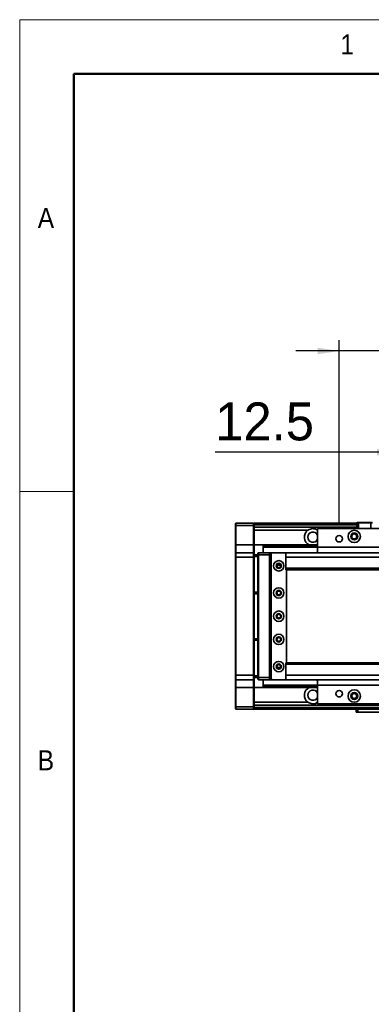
# Model space of a CAD drawing. Header units: millimetres. Extents: x 35 to 2905, y 35 to 2044.
# Tile 3 of 14: x 35 to 262, y 1409 to 2044. Entities that reach past the tile are written whole.
import ezdxf

# ---------------------------------------------------------------- set-up
doc = ezdxf.new("R2010")
doc.units = ezdxf.units.MM
doc.header["$LTSCALE"] = 7
doc.layers.add('黑色实线', color=7, linetype='Continuous')
doc.styles.add('SLDTEXTSTYLE1', font='Gothic.ttf', dxfattribs={"width": 0.913})
doc.styles.add('SLDTEXTSTYLE8', font='txt')
doc.dimstyles.new('SLDDIMSTYLE0', dxfattribs={"dimtxt": 24.5, "dimasz": 14, "dimexe": 0, "dimexo": 0.0625, "dimgap": 6.125, "dimtad": 2, "dimdec": 1, "dimrnd": 1e-09, "dimzin": 4, "dimdsep": 46, "dimtxsty": 'SLDTEXTSTYLE8', "dimsah": 1, "dimcen": 0.09, "dimadec": 0, "dimazin": 1, "dimtfac": 1, "dimtdec": 1, "dimtmove": 0, "dimatfit": 0, "dimfxl": 0, "dimfrac": 2, "dimtolj": 1, "dimtzin": 12, "dimarcsym": 0})
doc.dimstyles.new('SLDDIMSTYLE1', dxfattribs={"dimtxt": 24.5, "dimasz": 14, "dimexe": 0, "dimexo": 0.0625, "dimgap": 6.125, "dimtad": 2, "dimdec": 1, "dimrnd": 1e-09, "dimzin": 12, "dimdsep": 46, "dimtxsty": 'SLDTEXTSTYLE8', "dimsah": 1, "dimcen": 0.09, "dimadec": 0, "dimazin": 3, "dimtfac": 1, "dimtdec": 1, "dimtmove": 0, "dimatfit": 0, "dimfxl": 0, "dimfrac": 2, "dimtolj": 1, "dimtzin": 12, "dimarcsym": 0})

# ---------------------------------------------------------------- blocks, each defined once
blk = doc.blocks.new('_D_7')
at = {"layer": '黑色实线'}
for p, q in [((241.33, 1717.94), (241.33, 1837.22)), ((343.33, 1717.94), (343.33, 1837.22)), ((241.33, 1830.22), (213.33, 1830.22)), ((343.33, 1830.22), (241.33, 1830.22)), ((343.33, 1830.22), (371.33, 1830.22))]:
    blk.add_line(p, q, dxfattribs=at)
for points in [[(241.33, 1830.22), (227.33, 1832.32), (227.33, 1828.12)], [(343.33, 1830.22), (357.33, 1828.12), (357.33, 1832.32)]]:
    blk.add_solid(points, dxfattribs=at)
at = {"layer": '黑色实线', "insert": (264.68, 1862.37), "char_height": 24.5, "attachment_point": 1, "style": 'SLDTEXTSTYLE8'}
blk.add_mtext('102.0', dxfattribs=at)
blk = doc.blocks.new('_D_12')
at = {"layer": '黑色实线'}
for p, q in [((279.83, 1717.94), (279.83, 1771.87)), ((292.33, 1717.94), (292.33, 1771.87)), ((279.83, 1764.87), (161.3, 1764.87)), ((292.33, 1764.87), (279.83, 1764.87)), ((292.33, 1764.87), (320.33, 1764.87))]:
    blk.add_line(p, q, dxfattribs=at)
for points in [[(279.83, 1764.87), (265.83, 1766.97), (265.83, 1762.77)], [(292.33, 1764.87), (306.33, 1762.77), (306.33, 1766.97)]]:
    blk.add_solid(points, dxfattribs=at)
at = {"layer": '黑色实线', "insert": (161.3, 1797.02), "char_height": 24.5, "attachment_point": 1, "style": 'SLDTEXTSTYLE8'}
blk.add_mtext('12.5', dxfattribs=at)

msp = doc.modelspace()

# ---------------------------------------------------------------- linework, layer by layer
at = {"color": 7, "linetype": 'Continuous', "lineweight": 18}
for p, q in [((2905, 2044), (35, 2044)), ((35, 2044), (35, 35)), ((70, 2009), (2870, 2009)), ((70, 2009), (70, 70)), ((70, 1739.5), (35, 1739.5))]:
    msp.add_line(p, q, dxfattribs=at)
at = {"color": 7, "linetype": 'Continuous', "lineweight": 50}
for p, q in [((2870, 2009), (70, 2009)), ((70, 2009), (70, 70))]:
    msp.add_line(p, q, dxfattribs=at)
at = {"color": 7, "linetype": 'Continuous', "lineweight": 35}
for p, q in [((174.3251648, 1718.7518528), (174.625155, 1719.0518542)), ((174.3251648, 1717.5518549), (174.3251648, 1718.7518528)), ((174.3251648, 1717.5518549), (174.625155, 1717.5518549)), ((174.3251648, 1705.0518519), (174.3251648, 1717.5518549)), ((174.625155, 1719.0518542), (174.625155, 1717.5518549)), ((174.625155, 1719.0518542), (186.0251542, 1719.0518542)), ((186.0251542, 1717.5518549), (174.625155, 1717.5518549)), ((174.625155, 1717.5518549), (174.625155, 1705.0518519)), ((186.0251542, 1717.5518549), (186.0251542, 1719.0518542)), ((186.0251542, 1719.0518542), (186.3251593, 1718.7518528)), ((186.0251542, 1717.5518549), (186.3251593, 1717.5518549)), ((186.0251542, 1705.0518519), (186.0251542, 1717.5518549)), ((252.8251674, 1719.0518542), (186.3251593, 1719.0518542)), ((186.3251593, 1719.0518542), (186.3251593, 1718.7518528)), ((186.3251593, 1718.7518528), (186.3251593, 1717.5518549)), ((252.8251674, 1718.5518532), (186.3251593, 1718.5518532)), ((186.3251593, 1717.5518549), (186.3251593, 1705.0518519)), ((252.8251674, 1716.5467157), (186.3251593, 1716.5467157)), ((247.3251488, 1718.8518545), (252.8251674, 1718.8518545)), ((247.3251488, 1718.8518545), (247.3251488, 1718.6518549)), ((247.3251488, 1718.6518549), (252.8251674, 1718.6518549)), ((247.3251488, 1718.5518532), (247.3251488, 1718.6518549)), ((253.1251576, 1719.5467143), (252.8251674, 1719.2467167)), ((252.8251674, 1715.5467137), (252.8251674, 1719.2467167)), ((253.8251545, 1719.2467167), (252.8251674, 1719.2467167)), ((253.1251576, 1719.5467143), (253.9494302, 1719.5467143)), ((253.8251545, 1719.2467167), (253.9494302, 1719.5467143)), ((253.8251545, 1719.2467167), (253.8251545, 1715.5467137)), ((261.8251707, 1719.2467167), (253.8251545, 1719.2467167)), ((253.9494302, 1719.5467143), (261.7008951, 1719.5467143)), ((261.8251707, 1719.2467167), (261.7008951, 1719.5467143)), ((261.7008951, 1719.5467143), (262.5251677, 1719.5467143)), ((261.8251707, 1715.5467137), (261.8251707, 1719.2467167)), ((262.8251579, 1719.2467167), (261.8251707, 1719.2467167)), ((221.1555805, 1714.5467154), (186.3251593, 1714.5467154)), ((357.3251631, 1715.5467137), (227.3251679, 1715.5467137)), ((227.3251679, 1715.5467137), (227.3251679, 1703.5467154)), ((174.3251648, 1705.0518519), (174.625155, 1705.0518519)), ((174.3251648, 1699.7518516), (174.3251648, 1705.0518519)), ((174.625155, 1705.0518519), (174.625155, 1700.0518529)), ((186.0251542, 1705.0518519), (174.625155, 1705.0518519)), ((186.0251542, 1700.0518529), (186.0251542, 1705.0518519)), ((186.0251542, 1705.0518519), (186.3251593, 1705.0518519)), ((186.3251593, 1705.0518519), (186.3251593, 1699.7518516)), ((192.3251715, 1705.0467147), (186.3251593, 1705.0467147)), ((192.3251715, 1705.0467147), (227.3251679, 1705.0467147)), ((192.3251715, 1705.0467147), (192.3251715, 1704.7536946)), ((192.3251715, 1704.7536946), (227.3251679, 1704.7536946)), ((192.3251715, 1704.7536946), (192.3251715, 1703.8548342)), ((192.3251715, 1703.8548342), (192.3251715, 1703.561814)), ((192.3251715, 1703.8548342), (227.3251679, 1703.8548342)), ((192.3251715, 1703.561814), (227.3251679, 1703.561814)), ((192.3251715, 1703.561814), (192.3251715, 1700.0518529)), ((226.6052034, 1705.0467147), (227.3251679, 1705.4420798)), ((357.3251631, 1703.5467154), (227.3251679, 1703.5467154)), ((227.3251679, 1703.5467154), (227.3251679, 1700.0518529)), ((174.625155, 1700.0518529), (174.3251648, 1699.7518516)), ((174.3251648, 1697.0518543), (174.3251648, 1699.7518516)), ((174.3251648, 1621.051853), (174.3251648, 1697.0518543)), ((174.625155, 1697.0518543), (174.3251648, 1697.0518543)), ((174.625155, 1700.0518529), (174.625155, 1697.0518543)), ((174.625155, 1700.0518529), (186.0251542, 1700.0518529)), ((174.625155, 1697.0518543), (174.625155, 1621.051853)), ((186.0251542, 1697.0518543), (174.625155, 1697.0518543)), ((186.0251542, 1697.0518543), (186.0251542, 1700.0518529)), ((186.0251542, 1700.0518529), (186.3251593, 1699.7518516)), ((186.0251542, 1697.0518543), (186.3251593, 1697.0518543)), ((186.0251542, 1621.051853), (186.0251542, 1697.0518543)), ((186.3251593, 1699.7518516), (186.3251593, 1697.0518543)), ((186.3251593, 1698.5518536), (188.8251569, 1698.5518536)), ((188.8251569, 1697.5518516), (186.3251593, 1697.5518516)), ((186.3251593, 1697.0518543), (186.3251593, 1621.051853)), ((188.8251569, 1699.7518516), (189.1251471, 1700.0518529)), ((188.8251569, 1698.5518536), (188.8251569, 1699.7518516)), ((188.8251569, 1698.5518536), (189.1251471, 1698.5518536)), ((188.8251569, 1619.5518537), (188.8251569, 1698.5518536)), ((189.1251471, 1700.0518529), (189.1251471, 1698.5518536)), ((189.1251471, 1700.0518529), (196.3251498, 1700.0518529)), ((196.3251498, 1698.5518536), (189.1251471, 1698.5518536)), ((189.1251471, 1698.5518536), (189.1251471, 1619.5518537)), ((196.3251498, 1700.0518529), (196.3251498, 1698.5518536)), ((196.3251498, 1700.0518529), (197.8251603, 1700.0518529)), ((197.5251701, 1699.7518516), (196.3251498, 1699.7518516)), ((196.3251498, 1698.5518536), (196.3251498, 1619.5518537)), ((197.3251667, 1698.0518526), (196.8251731, 1698.0518526)), ((196.8251731, 1698.0518526), (196.8251731, 1620.0518547)), ((197.8251603, 1700.0518529), (197.3251667, 1699.5518519)), ((197.3251667, 1699.5518519), (197.3251667, 1618.5518517)), ((206.8251636, 1700.0518529), (197.8251603, 1700.0518529)), ((207.3251572, 1699.5518519), (206.8251636, 1700.0518529)), ((2237.8252413, 1700.0518529), (206.8251636, 1700.0518529)), ((206.8251636, 1699.4135282), (206.8251636, 1697.0518506)), ((2237.8252413, 1697.0518506), (206.8251636, 1697.0518506)), ((206.8251636, 1697.0518506), (206.8251636, 1690.0518494)), ((207.3251572, 1699.4135282), (207.3251572, 1699.5518519)), ((203.470793, 1692.0518535), (201.179501, 1692.0518535)), ((2237.8252413, 1690.0518494), (206.8251636, 1690.0518494)), ((206.8251636, 1690.0518494), (206.8251636, 1689.0518493)), ((206.8251636, 1689.0518493), (2237.8252413, 1689.0518493)), ((207.3251572, 1629.0518543), (207.3251572, 1689.0518493)), ((186.3251593, 1674.5518534), (188.8251569, 1674.5518534)), ((188.8251569, 1673.5518533), (186.3251593, 1673.5518533)), ((186.3251593, 1644.5518522), (188.8251569, 1644.5518522)), ((188.8251569, 1643.5518539), (186.3251593, 1643.5518539)), ((2237.8252413, 1629.0518543), (206.8251636, 1629.0518543)), ((206.8251636, 1629.0518543), (206.8251636, 1628.051856)), ((2237.8252413, 1628.051856), (206.8251636, 1628.051856)), ((206.8251636, 1628.051856), (206.8251636, 1621.0518568)), ((174.625155, 1621.051853), (174.3251648, 1621.051853)), ((174.3251648, 1618.351852), (174.3251648, 1621.051853)), ((174.625155, 1621.051853), (186.0251542, 1621.051853)), ((174.625155, 1621.051853), (174.625155, 1618.0518544)), ((186.0251542, 1621.051853), (186.3251593, 1621.051853)), ((186.0251542, 1618.0518544), (186.0251542, 1621.051853)), ((186.3251593, 1621.051853), (186.3251593, 1618.351852)), ((186.3251593, 1620.551852), (188.8251569, 1620.551852)), ((201.179501, 1626.051852), (203.470793, 1626.051852)), ((2237.8252413, 1621.0518568), (206.8251636, 1621.0518568)), ((206.8251636, 1621.0518568), (206.8251636, 1618.6901792)), ((174.625155, 1618.0518544), (174.3251648, 1618.351852)), ((174.3251648, 1613.0518517), (174.3251648, 1618.351852)), ((186.0251542, 1618.0518544), (174.625155, 1618.0518544)), ((174.625155, 1618.0518544), (174.625155, 1613.0518517)), ((186.0251542, 1618.0518544), (186.3251593, 1618.351852)), ((186.0251542, 1613.0518517), (186.0251542, 1618.0518544)), ((188.8251569, 1619.5518537), (186.3251593, 1619.5518537)), ((186.3251593, 1618.351852), (186.3251593, 1613.0518517)), ((188.8251569, 1619.5518537), (189.1251471, 1619.5518537)), ((188.8251569, 1618.351852), (188.8251569, 1619.5518537)), ((188.8251569, 1618.351852), (189.1251471, 1618.0518544)), ((189.1251471, 1619.5518537), (196.3251498, 1619.5518537)), ((189.1251471, 1619.5518537), (189.1251471, 1618.0518544)), ((196.3251498, 1618.0518544), (189.1251471, 1618.0518544)), ((192.3251715, 1618.0518544), (192.3251715, 1614.5418896)), ((192.3251715, 1614.5418896), (227.3251679, 1614.5418896)), ((192.3251715, 1614.5418896), (192.3251715, 1614.2488732)), ((192.3251715, 1614.2488732), (227.3251679, 1614.2488732)), ((192.3251715, 1614.2488732), (192.3251715, 1613.3500091)), ((196.3251498, 1619.5518537), (196.3251498, 1618.0518544)), ((196.3251498, 1618.351852), (197.5251701, 1618.351852)), ((197.8251603, 1618.0518544), (196.3251498, 1618.0518544)), ((196.8251731, 1620.0518547), (197.3251667, 1620.0518547)), ((197.3251667, 1618.5518517), (197.8251603, 1618.0518544)), ((197.8251603, 1618.0518544), (206.8251636, 1618.0518544)), ((206.8251636, 1618.0518544), (207.3251572, 1618.5518517)), ((2237.8252413, 1618.0518544), (206.8251636, 1618.0518544)), ((207.3251572, 1618.5518517), (207.3251572, 1618.6901792)), ((227.3251679, 1618.0518544), (227.3251679, 1614.5467139)), ((357.3251631, 1614.5467139), (227.3251679, 1614.5467139)), ((227.3251679, 1614.5467139), (227.3251679, 1602.5467156)), ((174.625155, 1613.0518517), (174.3251648, 1613.0518517)), ((174.3251648, 1600.5518525), (174.3251648, 1613.0518517)), ((186.0251542, 1613.0518517), (174.625155, 1613.0518517)), ((174.625155, 1613.0518517), (174.625155, 1600.5518525)), ((186.3251593, 1613.0518517), (186.0251542, 1613.0518517)), ((186.0251542, 1600.5518525), (186.0251542, 1613.0518517)), ((192.3251715, 1613.0569926), (186.3251593, 1613.0569926)), ((186.3251593, 1613.0518517), (186.3251593, 1600.5518525)), ((192.3251715, 1613.3500091), (227.3251679, 1613.3500091)), ((192.3251715, 1613.3500091), (192.3251715, 1613.0569926)), ((192.3251715, 1613.0569926), (227.3251679, 1613.0569926)), ((226.6052034, 1613.0569926), (227.3251679, 1612.6616238)), ((221.1555805, 1603.556992), (186.3251593, 1603.556992)), ((282.3251452, 1601.5569917), (186.3251593, 1601.5569917)), ((357.3251631, 1602.5467156), (227.3251679, 1602.5467156)), ((174.625155, 1600.5518525), (174.3251648, 1600.5518525)), ((174.3251648, 1599.3518508), (174.3251648, 1600.5518525)), ((174.625155, 1599.0518532), (174.3251648, 1599.3518508)), ((174.625155, 1600.5518525), (186.0251542, 1600.5518525)), ((174.625155, 1600.5518525), (174.625155, 1599.0518532)), ((186.0251542, 1599.0518532), (174.625155, 1599.0518532)), ((186.3251593, 1600.5518525), (186.0251542, 1600.5518525)), ((186.0251542, 1599.0518532), (186.0251542, 1600.5518525)), ((186.3251593, 1599.3518508), (186.0251542, 1599.0518532)), ((186.3251593, 1600.5518525), (186.3251593, 1599.3518508)), ((186.3251593, 1599.3518508), (186.3251593, 1599.0518532)), ((282.3251452, 1599.0518532), (186.3251593, 1599.0518532)), ((252.3251738, 1597.0518566), (252.3251738, 1599.0518532)), ((253.325161, 1597.0518566), (252.3251738, 1597.0518566)), ((253.325161, 1599.0518532), (253.325161, 1597.0518566)), ((282.3251452, 1597.0518566), (253.325161, 1597.0518566))]:
    msp.add_line(p, q, dxfattribs=at)
at = {"color": 8, "linetype": 'Continuous', "lineweight": 35}
for p, q in [((252.8251674, 1718.0518522), (186.3251593, 1718.0518522)), ((282.3251452, 1600.0518515), (186.3251593, 1600.0518515))]:
    msp.add_line(p, q, dxfattribs=at)
at = {"color": 7, "linetype": 'Continuous', "lineweight": 35, "flags": 128}
for points in [[(228.967246, 1715.4744542), (228.9656963, 1715.7938122), (228.8810279, 1716.1536529), (228.6623385, 1716.3911625), (228.3461955, 1716.4968378), (227.9320028, 1716.5361135), (227.4189558, 1716.5445662), (226.8717554, 1716.5408148), (226.373848, 1716.507954), (225.9982195, 1716.3969702), (225.7864442, 1716.1869905), (225.694802, 1715.8851078), (225.6756093, 1715.4607265), (225.6769504, 1715.3831473), (225.6769504, 1715.3831473)], [(227.3270454, 1700.4308416), (226.9740667, 1700.2180344), (226.7546918, 1700.0518529)], [(226.7423239, 1618.0518544), (226.977941, 1617.8727052), (227.3318436, 1617.6601103)]]:
    msp.add_lwpolyline(points, dxfattribs=at)
at = {"color": 7, "linetype": 'Continuous', "lineweight": 35}
for centre, radius in [((241.3251593, 1709.0467151), 2.1), ((251.0751593, 1710.5467151), 4), ((251.0751593, 1710.5467151), 2.25), ((251.0751593, 1710.5467151), 2), ((251.0751593, 1710.5467151), 1.621), ((202.3251593, 1691.5518532), 3.36), ((202.3251593, 1691.5518532), 1.7), ((202.3251593, 1691.5518532), 1.6), ((202.3251593, 1691.5518532), 1.25), ((202.3251593, 1674.0518532), 3.36), ((202.3251593, 1674.0518532), 1.7), ((202.3251593, 1674.0518532), 1.6), ((202.3251593, 1674.0518532), 1.25), ((202.3251593, 1659.0518532), 3.36), ((202.3251593, 1659.0518532), 1.7), ((202.3251593, 1659.0518532), 1.6), ((202.3251593, 1659.0518532), 1.25), ((202.3251593, 1644.0518532), 3.36), ((202.3251593, 1644.0518532), 1.7), ((202.3251593, 1644.0518532), 1.6), ((202.3251593, 1644.0518532), 1.25), ((202.3251593, 1626.5518532), 3.36), ((202.3251593, 1626.5518532), 1.7), ((202.3251593, 1626.5518532), 1.6), ((202.3251593, 1626.5518532), 1.25), ((241.3251593, 1609.0467151), 2.1), ((251.0751593, 1607.5467151), 4), ((251.0751593, 1607.5467151), 2.25), ((251.0751593, 1607.5467151), 2), ((251.0751593, 1607.5467151), 1.621)]:
    msp.add_circle(centre, radius, dxfattribs=at)
for centre, radius, start, end in [((224.3251593, 1710.0518532), 5.5, 125.1897877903, 245.5088204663), ((224.3251593, 1710.0518532), 3.3, 24.6199773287, 335.3800226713), ((224.3251593, 1608.0518532), 5.5, 114.4911795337, 234.8102122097), ((224.3251593, 1608.0518532), 3.3, 24.6199773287, 335.3800226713)]:
    msp.add_arc(centre, radius, start, end, dxfattribs=at)
for points, knots in [([(225.6769504, 1715.3831473), (225.2593809, 1715.4582316), (224.2697499, 1715.6361796), (222.6583916, 1715.4099004), (221.6544131, 1714.833235), (221.1555805, 1714.5467154)], [0, 0, 0, 0, 0.2686124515, 0.6366057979, 1, 1, 1, 1]), ([(227.3251679, 1714.6485275), (227.2555309, 1714.6976176), (227.0184655, 1714.864735), (226.5766489, 1715.077406), (226.1084187, 1715.2611245), (225.7908289, 1715.3543208), (225.6904107, 1715.3797131), (225.6783263, 1715.3827963), (225.6769504, 1715.3831473)], [0, 0, 0, 0, 0.0963202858, 0.3279033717, 0.5604000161, 0.7709859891, 0.9739251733, 1, 1, 1, 1]), ([(226.8882062, 1700.0518529), (226.9446744, 1700.1316437), (227.0449043, 1700.2732709), (227.2448241, 1700.3847811), (227.3321118, 1700.433468)], [0, 0, 0, 0, 0.56338632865, 1, 1, 1, 1]), ([(227.3321118, 1617.659965), (227.1738368, 1617.7496644), (226.9666243, 1617.8670983), (226.8986315, 1618.0165567), (226.8825736, 1618.0518544)], [0, 0, 0, 0, 0.7638290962, 1, 1, 1, 1]), ([(221.1555805, 1603.556992), (221.6151319, 1603.2874644), (222.5636541, 1602.7311547), (224.2467219, 1602.4739177), (225.9279717, 1602.6732024), (226.8799172, 1603.2184636), (227.3251679, 1603.4734971)], [0, 0, 0, 0, 0.242506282, 0.5005372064, 0.7663877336, 1, 1, 1, 1])]:
    msp.add_open_spline(points, degree=3, knots=knots, dxfattribs=at)

# ---------------------------------------------------------------- texts
at = {"color": 7, "linetype": 'Continuous', "lineweight": 0, "char_height": 12.9645833, "attachment_point": 1, "style": 'SLDTEXTSTYLE1'}
for s, insert in [('1', (242.0833333, 2034.5241742)), ('A', (46.6666667, 1922.5241462)), ('B', (46.6666667, 1572.5241462))]:
    msp.add_mtext(s, dxfattribs=dict(at, insert=insert))

# ---------------------------------------------------------------- dimensions: what is measured, and where the dimension line sits
at = {"layer": '黑色实线'}
for base, p1, p2, dimstyle, picture, middle in [((241.3251593, 1830.218964), (343.3251593, 1709.0467151), (241.3251593, 1709.0467151), 'SLDDIMSTYLE0', '_D_7', (303.7122649, 1830.218964)), ((279.8251593, 1764.8723161), (292.3251593, 1709.0467151), (279.8251593, 1709.0467151), 'SLDDIMSTYLE1', '_D_12', (191.4838423, 1764.8723161))]:
    dim = msp.add_linear_dim(base=base, p1=p1, p2=p2, dimstyle=dimstyle, dxfattribs=at)
    dim.commit()
    dim.dimension.update_dxf_attribs({"geometry": picture, "text_midpoint": middle, "dimtype": 160})

doc.saveas('drawing.dxf')
